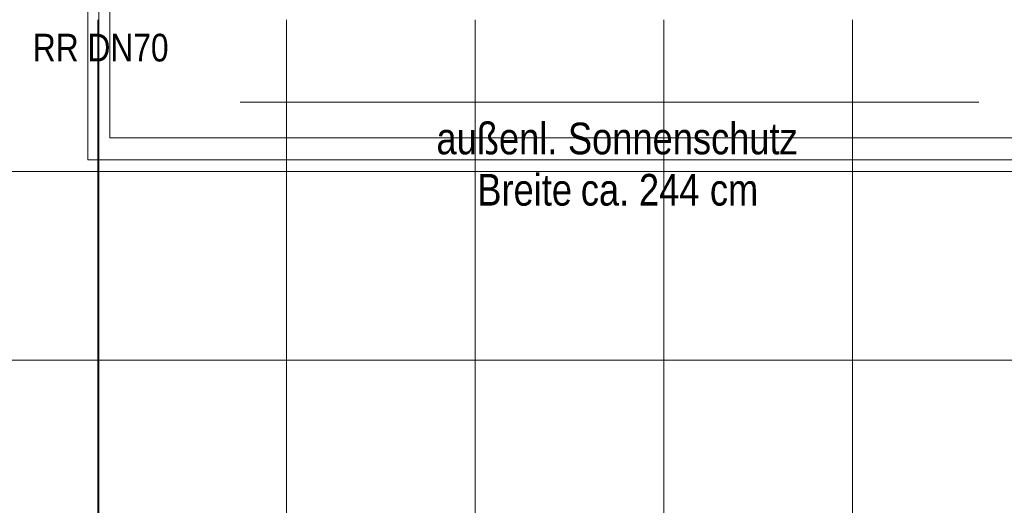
# Model space of a CAD drawing. Extents: x -620 to 3480, y 62 to 1112.
# Tile 45 of 76: x -169 to -106, y 564 to 595. Entities that reach past the tile are written whole.
import ezdxf
from ezdxf.lldxf.tags import DXFTag

# ---------------------------------------------------------------- set-up
doc = ezdxf.new("R2010")
doc.units = 0
doc.layers.get('0').update_dxf_attribs({"lineweight": 13})
doc.layers.add('40 -41 Abwasser_Wasser_Gas- 1 Abwasser + sanitäre Anlagen', color=7, linetype='Continuous', lineweight=9, true_color=0xff6633)
doc.layers.add('70 -72 Beschriftung- 1 Beschriftung allgemein', color=7, linetype='Continuous', lineweight=9, true_color=0xff6633)
doc.layers.add('60- 61 allgemeine Ausstattung- 4 Terrassen', color=7, linetype='Continuous', lineweight=9)
doc.layers.add('70 -71 Achsen- 1 Gebäudeachsen', color=7, linetype='STRICHPUNKT2-A06GA2HU8I', lineweight=18)
doc.styles.get("Standard").update_dxf_attribs({"font": 'ARIALN.TTF'})
tags = doc.linetypes.add('grob-A06GA2HT8I', pattern=[14, 3, -8, 3]).pattern_tags.tags
tags[8:9] = [DXFTag(74, 4), DXFTag(75, 0), DXFTag(340, '0'), DXFTag(46, 0.0), DXFTag(50, 0.0), DXFTag(44, 0.0), DXFTag(45, 0.0)]
tags[6:7] = [DXFTag(74, 4), DXFTag(75, 0), DXFTag(340, '0'), DXFTag(46, 0.0), DXFTag(50, 0.0), DXFTag(44, 0.0), DXFTag(45, 0.0)]
tags[4:5] = [DXFTag(74, 4), DXFTag(75, 0), DXFTag(340, '0'), DXFTag(46, 0.0), DXFTag(50, 0.0), DXFTag(44, 0.0), DXFTag(45, 0.0)]
tags = doc.linetypes.add('STRICHPUNKT2-A06GA2HU8I', pattern=[12.7, 6.35, -3.175, 0, -3.175]).pattern_tags.tags
tags[10:11] = [DXFTag(74, 4), DXFTag(75, 0), DXFTag(340, '0'), DXFTag(46, 0.0), DXFTag(50, 0.0), DXFTag(44, 0.0), DXFTag(45, 0.0)]
tags[8:9] = [DXFTag(74, 4), DXFTag(75, 0), DXFTag(340, '0'), DXFTag(46, 0.0), DXFTag(50, 0.0), DXFTag(44, 0.0), DXFTag(45, 0.0)]
tags[6:7] = [DXFTag(74, 4), DXFTag(75, 0), DXFTag(340, '0'), DXFTag(46, 0.0), DXFTag(50, 0.0), DXFTag(44, 0.0), DXFTag(45, 0.0)]
tags[4:5] = [DXFTag(74, 4), DXFTag(75, 0), DXFTag(340, '0'), DXFTag(46, 0.0), DXFTag(50, 0.0), DXFTag(44, 0.0), DXFTag(45, 0.0)]

# ---------------------------------------------------------------- blocks, each defined once
blk = doc.blocks.new('Referenz-A06GA2HW8I')
at = {"layer": '40 -41 Abwasser_Wasser_Gas- 1 Abwasser + sanitäre Anlagen', "color": 0, "linetype": 'grob-A06GA2HT8I', "lineweight": -2, "ltscale": 0.13}
for p, q in [((-164.385, 585.62), (-164.385, 596.32)), ((-162.985, 596.32), (-162.985, 587.02)), ((-162.985, 587.02), (8.921, 587.02)), ((8.921, 585.62), (-164.385, 585.62))]:
    blk.add_line(p, q, dxfattribs=at)
at = {"layer": '60- 61 allgemeine Ausstattung- 4 Terrassen', "color": 0, "lineweight": -2}
for p, q in [((-163.735, 440.88), (-163.735, 594.54)), ((-151.735, 440.88), (-151.735, 594.54)), ((-139.735, 440.88), (-139.735, 594.54)), ((-127.735, 440.88), (-127.735, 594.54)), ((-115.735, 440.88), (-115.735, 594.54)), ((-432.685, 584.88), (6.715, 584.88)), ((-432.685, 572.88), (6.715, 572.88))]:
    blk.add_line(p, q, dxfattribs=at)
at = {"layer": '70 -71 Achsen- 1 Gebäudeachsen', "color": 0, "linetype": 'STRICHPUNKT2-A06GA2HU8I', "lineweight": -2, "ltscale": 0.13}
blk.add_line((-163.685, 1081.42), (-163.685, 81.98), dxfattribs=at)
at = {"layer": '70 -72 Beschriftung- 1 Beschriftung allgemein', "color": 0, "linetype": 'Continuous', "lineweight": -2, "ltscale": 0.13}
blk.add_line((-154.693, 589.288), (-107.693, 589.288), dxfattribs=at)
at = {"layer": '70 -72 Beschriftung- 1 Beschriftung allgemein', "color": 0, "linetype": 'Continuous', "lineweight": -2, "ltscale": 0.13, "attachment_point": 1}
for s, insert, char_height in [('{\\fArial Narrow;RR DN70}', (-167.876, 593.643), 1.76205), ('{\\fArial Narrow;RR DN70}', (-167.876, 593.643), 1.76205), ('{\\fArial Narrow;außenl.}', (-142.202, 587.989), 2.01377), ('{\\fArial Narrow;Sonnenschutz}', (-133.841, 587.989), 2.01377), ('{\\fArial Narrow;Breite}', (-139.604, 584.726), 2.01377), ('{\\fArial Narrow;244}', (-129.323, 584.726), 2.01377), ('{\\fArial Narrow;ca.}', (-133.018, 584.726), 2.01377), ('{\\fArial Narrow;cm}', (-124.809, 584.726), 2.01377)]:
    blk.add_mtext(s, dxfattribs=dict(at, insert=insert, char_height=char_height))

msp = doc.modelspace()

# ---------------------------------------------------------------- block references
at = {"color": 8, "lineweight": 13, "ltscale": 0.13, "true_color": 0x808080}
msp.add_blockref('Referenz-A06GA2HW8I', (0, 0), dxfattribs=at)

doc.saveas('drawing.dxf')
